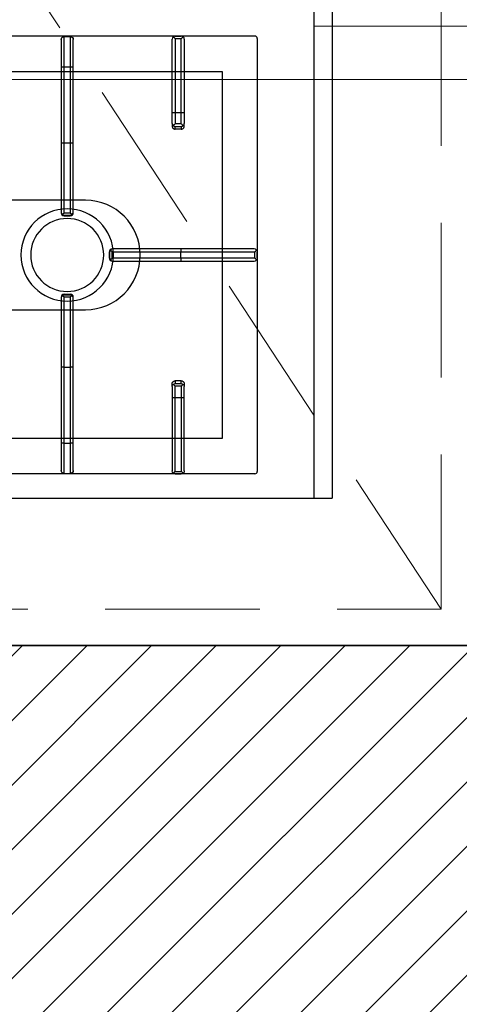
# Model space of a CAD drawing. Header units: millimetres. Extents: x -587 to 33545, y -26688 to 22494.
# Tile 126 of 256: x 9236 to 9272, y 10379 to 10460. Entities that reach past the tile are written whole.
import ezdxf

# ---------------------------------------------------------------- set-up
doc = ezdxf.new("R2010")
doc.units = ezdxf.units.MM
doc.header["$MEASUREMENT"] = 0
doc.linetypes.add('DASHED', pattern=[19.05, 12.7, -6.35])
for name, color, linetype, lineweight in [('A_istniejące ściany', 7, 'Continuous', 35), ('A_wyposażenie', 7, 'Continuous', 9), ('l.wypełnien', 253, 'Continuous', 5), ('wymiarowanie', 176, 'Continuous', 9)]:
    doc.layers.add(name, color=color, linetype=linetype, lineweight=lineweight)
doc.layers.add('PQ_200_2D', color=1, linetype='Continuous')
doc.layers.add('PQ_204_2D', color=7, linetype='Continuous')
doc.styles.add('styl2', font='simplex.shx')
doc.dimstyles.new('Skala 1-50', dxfattribs={"dimtxt": 12, "dimasz": 5, "dimexe": 1, "dimexo": 1, "dimgap": 1.5, "dimtad": 1, "dimdec": 1, "dimrnd": 0.5, "dimtxsty": 'styl2', "dimblk": 'ARCHTICK', "dimcen": 5, "dimadec": 0, "dimazin": 0, "dimtfac": 1, "dimtdec": 1, "dimtmove": 1, "dimatfit": 3, "dimldrblk": 'ARCHTICK', "dimfxl": 5, "dimfxlon": 1, "dimlwd": -1, "dimlwe": -1, "dimarcsym": 0})

# ---------------------------------------------------------------- blocks, each defined once
blk = doc.blocks.new('dfghbnj')
at = {"layer": 'PQ_200_2D', "color": 8}
for p, q in [((5968.38, -17005.72), (5968.38, -17660.72)), ((5968.38, -17660.72), (5968.38, -17720.72)), ((5168.38, -17720.72), (5968.38, -17720.72))]:
    blk.add_line(p, q, dxfattribs=at)
at = {"layer": 'PQ_204_2D', "color": 8}
for p, q in [((5588.38, -17657.22), (5588.38, -17091.22)), ((5948.38, -17657.22), (5948.38, -17091.22)), ((5591.19, -17497.97), (5613.69, -17497.97)), ((5613.69, -17497.97), (5613.69, -17500.47)), ((5613.69, -17497.97), (5676.14, -17497.97)), ((5676.14, -17497.97), (5733.27, -17497.97)), ((5733.27, -17497.97), (5733.69, -17497.97)), ((5803.06, -17497.97), (5803.48, -17497.97)), ((5803.48, -17497.97), (5860.62, -17497.97)), ((5860.62, -17497.97), (5923.06, -17497.97)), ((5923.06, -17500.47), (5923.06, -17497.97)), ((5923.06, -17497.97), (5945.56, -17497.97)), ((5588.69, -17500.47), (5588.69, -17505.47)), ((5613.69, -17500.47), (5588.69, -17500.47)), ((5588.69, -17505.47), (5613.69, -17505.47)), ((5613.69, -17500.47), (5613.69, -17505.47)), ((5676.19, -17500.47), (5613.69, -17500.47)), ((5613.69, -17505.47), (5676.19, -17505.47)), ((5613.69, -17505.47), (5613.69, -17507.97)), ((5676.19, -17500.47), (5676.19, -17505.47)), ((5733.83, -17500.47), (5676.19, -17500.47)), ((5676.19, -17505.47), (5733.83, -17505.47)), ((5733.83, -17500.47), (5733.83, -17505.47)), ((5735.64, -17499.87), (5735.64, -17506.06)), ((5735.74, -17500.47), (5735.74, -17505.47)), ((5736.19, -17500.47), (5735.74, -17500.47)), ((5735.74, -17505.47), (5736.19, -17505.47)), ((5736.19, -17500.47), (5736.19, -17505.47)), ((5800.56, -17500.47), (5800.56, -17505.47)), ((5801.01, -17500.47), (5800.56, -17500.47)), ((5800.56, -17505.47), (5801.01, -17505.47)), ((5801.01, -17500.47), (5801.01, -17505.47)), ((5801.11, -17499.87), (5801.11, -17506.06)), ((5802.92, -17500.47), (5802.92, -17505.47)), ((5860.56, -17500.47), (5802.92, -17500.47)), ((5802.92, -17505.47), (5860.56, -17505.47)), ((5860.56, -17500.47), (5860.56, -17505.47)), ((5923.06, -17500.47), (5860.56, -17500.47)), ((5860.56, -17505.47), (5923.06, -17505.47)), ((5923.06, -17500.47), (5923.06, -17505.47)), ((5948.06, -17500.47), (5923.06, -17500.47)), ((5923.06, -17507.97), (5923.06, -17505.47)), ((5923.06, -17505.47), (5948.06, -17505.47)), ((5948.06, -17500.47), (5948.06, -17505.47)), ((5613.69, -17507.97), (5591.19, -17507.97)), ((5676.14, -17507.97), (5613.69, -17507.97)), ((5733.27, -17507.97), (5676.14, -17507.97)), ((5733.69, -17507.97), (5733.27, -17507.97)), ((5803.48, -17507.97), (5803.06, -17507.97)), ((5860.62, -17507.97), (5803.48, -17507.97)), ((5923.06, -17507.97), (5860.62, -17507.97)), ((5945.56, -17507.97), (5923.06, -17507.97)), ((5765.88, -17537.65), (5765.88, -17538.1)), ((5770.88, -17537.65), (5765.88, -17537.65)), ((5770.88, -17538.1), (5765.88, -17538.1)), ((5770.88, -17538.1), (5770.88, -17537.65)), ((5763.38, -17540.57), (5763.38, -17540.15)), ((5763.38, -17596.46), (5763.38, -17540.57)), ((5765.88, -17540.01), (5765.88, -17596.4)), ((5770.88, -17540.01), (5765.88, -17540.01)), ((5770.88, -17596.4), (5770.88, -17540.01)), ((5773.38, -17540.15), (5773.38, -17540.57)), ((5773.38, -17540.57), (5773.38, -17596.46)), ((5588.38, -17591.72), (5588.38, -17596.72)), ((5588.38, -17591.72), (5588.38, -17596.72)), ((5590.37, -17591.72), (5590.37, -17596.72)), ((5590.37, -17591.72), (5651.19, -17591.72)), ((5651.14, -17589.22), (5590.85, -17589.22)), ((5660.28, -17589.22), (5651.14, -17589.22)), ((5651.19, -17591.72), (5651.19, -17596.72)), ((5651.19, -17591.72), (5660.39, -17591.72)), ((5660.28, -17589.22), (5662.42, -17589.22)), ((5660.39, -17596.72), (5660.39, -17591.72)), ((5664.85, -17591.72), (5662.75, -17591.72)), ((5662.75, -17591.72), (5662.75, -17596.72)), ((5664.85, -17596.72), (5664.85, -17591.72)), ((5871.9, -17596.72), (5871.9, -17591.72)), ((5871.9, -17591.72), (5874.01, -17591.72)), ((5874.01, -17591.72), (5874.01, -17596.72)), ((5876.47, -17589.22), (5874.34, -17589.22)), ((5885.56, -17591.72), (5876.36, -17591.72)), ((5876.36, -17596.72), (5876.36, -17591.72)), ((5876.47, -17589.22), (5885.62, -17589.22)), ((5885.56, -17591.72), (5885.56, -17596.72)), ((5946.38, -17591.72), (5885.56, -17591.72)), ((5885.62, -17589.22), (5945.9, -17589.22)), ((5946.38, -17591.72), (5946.38, -17596.72)), ((5948.38, -17591.72), (5948.38, -17596.72)), ((5948.38, -17591.72), (5948.38, -17596.72)), ((5651.19, -17596.72), (5590.37, -17596.72)), ((5590.85, -17599.22), (5651.14, -17599.22)), ((5651.14, -17599.22), (5660.28, -17599.22)), ((5660.39, -17596.72), (5651.19, -17596.72)), ((5662.42, -17599.22), (5660.28, -17599.22)), ((5662.75, -17596.72), (5664.85, -17596.72)), ((5763.38, -17656.74), (5763.38, -17596.46)), ((5765.88, -17596.4), (5765.88, -17657.22)), ((5770.88, -17596.4), (5765.88, -17596.4)), ((5770.88, -17657.22), (5770.88, -17596.4)), ((5773.38, -17596.46), (5773.38, -17656.74)), ((5874.01, -17596.72), (5871.9, -17596.72)), ((5874.34, -17599.22), (5876.47, -17599.22)), ((5876.36, -17596.72), (5885.56, -17596.72)), ((5885.62, -17599.22), (5876.47, -17599.22)), ((5885.56, -17596.72), (5946.38, -17596.72)), ((5945.9, -17599.22), (5885.62, -17599.22)), ((5590.37, -17659.22), (5946.38, -17659.22)), ((5770.88, -17657.22), (5765.88, -17657.22)), ((5770.88, -17659.22), (5765.88, -17659.22)), ((5770.88, -17659.22), (5765.88, -17659.22)), ((5168.38, -17705.72), (5968.38, -17705.72))]:
    blk.add_line(p, q, dxfattribs=at)
blk.add_lwpolyline([(5919.4, -17118.2), (5617.36, -17118.2), (5617.36, -17630.24), (5919.4, -17630.24)], close=True, dxfattribs=at)
blk.add_lwpolyline([(5813.38, -17389.22), (5813.38, -17517.97, -1), (5723.38, -17517.97), (5723.38, -17389.22)], format="xyb", dxfattribs=at)
for radius in [38, 30]:
    blk.add_circle((5768.38, -17502.97), radius, dxfattribs=at)
for centre, start, end in [((5591.19, -17500.47), 90, 180), ((5945.56, -17500.47), 0, 90), ((5591.19, -17505.47), 180, 270), ((5945.56, -17505.47), 270, 0)]:
    blk.add_arc(centre, 2.5, start, end, dxfattribs=at)
at = {"layer": 'PQ_204_2D', "color": 8, "extrusion": (0, 0, -1)}
for centre, major_axis, ratio, start_param, end_param in [((5676.14, -17500.47), (0, 2.5), 0.02182, 0, 1.570796), ((5733.27, -17500.47), (0, 2.5), 0.951091, 0, 0.914364), ((5733.69, -17500.47), (-2.5, 0), 0.99863, 1.570796, 3.141593), ((5803.06, -17500.47), (2.5, 0), 0.99863, 3.141593, 4.712389), ((5803.48, -17500.47), (0, 2.5), 0.951091, -0.914364, 0), ((5860.62, -17500.47), (0, 2.5), 0.02182, 4.712389, 6.283185), ((5676.14, -17505.47), (0, 2.5), 0.02182, 1.570796, 3.141593), ((5733.69, -17505.47), (2.5, 0), 0.99863, 0, 1.570796), ((5732.27, -17500.47), (-3.47, 0), 0.720185, 2.903047, 3.141593), ((5732.27, -17505.47), (3.47, 0), 0.720185, 0, 0.238546), ((5803.06, -17505.47), (-2.5, 0), 0.99863, 4.712389, 6.283185), ((5804.48, -17500.47), (3.47, 0), 0.720185, 3.141593, 3.380139), ((5804.48, -17505.47), (-3.47, 0), 0.720185, -0.238546, 0), ((5860.62, -17505.47), (0, 2.5), 0.02182, 3.141593, 4.712389), ((5733.27, -17505.47), (0, 2.5), 0.951091, 2.227228, 3.141593), ((5803.48, -17505.47), (0, 2.5), 0.951091, 3.141593, 4.055957), ((5765.88, -17540.15), (0, 2.5), 0.99863, -1.570796, 0), ((5765.88, -17540.57), (2.5, 0), 0.951091, 3.141593, 4.055957), ((5770.88, -17540.15), (0, 2.5), 0.99863, 0, 1.570796), ((5770.88, -17540.57), (2.5, 0), 0.951091, -0.914364, 0), ((5590.85, -17591.72), (0, 2.5), 0.948965, -0.895145, 0), ((5651.14, -17591.72), (0, 2.5), 0.02182, 0, 1.570796), ((5660.28, -17591.72), (0, 2.5), 0.84544, 0, 0.894481), ((5660.28, -17591.72), (2.5, 2.5), 0.02182, 0.872665, 1.54898), ((5660.28, -17591.72), (-1.92, 1.92), 0.8391, 1.592613, 2.268928), ((5590.85, -17596.72), (0, 2.5), 0.948965, 3.141593, 4.036737), ((5651.14, -17596.72), (0, 2.5), 0.02182, 1.570796, 3.141593), ((5660.28, -17596.72), (0, 2.5), 0.84544, 2.247111, 3.141593), ((5660.28, -17596.72), (-2.5, 2.5), 0.02182, 1.592613, 2.268928), ((5660.28, -17596.72), (1.92, 1.92), 0.8391, 0.872665, 1.54898), ((5765.88, -17596.46), (-2.5, 0), 0.02182, 0, 1.570796), ((5770.88, -17596.46), (-2.5, 0), 0.02182, 1.570796, 3.141593), ((5590.38, -17657.21), (1.42, 1.42), 0.997265, 2.357564, 3.925621), ((5765.88, -17656.74), (-2.5, 0), 0.948965, -0.895145, 0), ((5770.88, -17656.74), (-2.5, 0), 0.948965, 3.141593, 4.036737), ((5946.37, -17657.21), (-1.42, 1.42), 0.997265, 2.357564, 3.925621)]:
    blk.add_ellipse(centre, major_axis=major_axis, ratio=ratio, start_param=start_param, end_param=end_param, dxfattribs=at)
at = {"layer": 'PQ_204_2D', "color": 8}
for centre, major_axis, ratio, start_param, end_param in [((5876.47, -17591.72), (1.92, 1.92), 0.8391, 1.592613, 2.268928), ((5876.47, -17591.72), (0, 2.5), 0.84544, 0, 0.894481), ((5876.47, -17591.72), (-2.5, 2.5), 0.02182, 0.872665, 1.54898), ((5885.62, -17591.72), (0, 2.5), 0.02182, 0, 1.570796), ((5945.9, -17591.72), (0, 2.5), 0.948965, -0.895145, 0), ((5876.47, -17596.72), (-1.92, 1.92), 0.8391, 0.872665, 1.54898), ((5876.47, -17596.72), (2.5, 2.5), 0.02182, 1.592613, 2.268928), ((5876.47, -17596.72), (0, 2.5), 0.84544, 2.247111, 3.141593), ((5885.62, -17596.72), (0, 2.5), 0.02182, 1.570796, 3.141593), ((5945.9, -17596.72), (0, 2.5), 0.948965, 3.141593, 4.036737)]:
    blk.add_ellipse(centre, major_axis=major_axis, ratio=ratio, start_param=start_param, end_param=end_param, dxfattribs=at)
for points, knots in [([(5735.15, -17498.94), (5735.06, -17499.05), (5734.97, -17499.16), (5734.79, -17499.37), (5734.7, -17499.48), (5734.5, -17499.7), (5734.41, -17499.81), (5734.22, -17500.02), (5734.13, -17500.13), (5734.01, -17500.27), (5733.97, -17500.31), (5733.91, -17500.37), (5733.9, -17500.39), (5733.87, -17500.42), (5733.86, -17500.43), (5733.85, -17500.44), (5733.85, -17500.45), (5733.84, -17500.45), (5733.84, -17500.46), (5733.84, -17500.46), (5733.84, -17500.46), (5733.83, -17500.46), (5733.83, -17500.46), (5733.83, -17500.46), (5733.83, -17500.46), (5733.83, -17500.46), (5733.83, -17500.46), (5733.83, -17500.47)], [5.918781, 5.918781, 5.918781, 5.918781, 6.382244, 6.382244, 6.833826, 6.833826, 7.285407, 7.285407, 7.736989, 7.736989, 7.96278, 7.96278, 8.075675, 8.075675, 8.132123, 8.132123, 8.160346, 8.160346, 8.174458, 8.174458, 8.181514, 8.181514, 8.185042, 8.185042, 8.186806, 8.186806, 8.18857, 8.18857, 8.18857, 8.18857]), ([(5733.83, -17505.47), (5733.83, -17505.47), (5733.83, -17505.47), (5733.83, -17505.47), (5733.83, -17505.47), (5733.83, -17505.47), (5733.83, -17505.47), (5733.84, -17505.47), (5733.84, -17505.47), (5733.84, -17505.48), (5733.84, -17505.48), (5733.85, -17505.48), (5733.85, -17505.49), (5733.86, -17505.5), (5733.87, -17505.51), (5733.9, -17505.54), (5733.91, -17505.56), (5733.97, -17505.62), (5734.01, -17505.67), (5734.13, -17505.8), (5734.22, -17505.91), (5734.41, -17506.12), (5734.5, -17506.23), (5734.7, -17506.45), (5734.79, -17506.56), (5734.97, -17506.77), (5735.06, -17506.88), (5735.15, -17506.99)], [8.188054, 8.188054, 8.188054, 8.188054, 8.189818, 8.189818, 8.191582, 8.191582, 8.19511, 8.19511, 8.202166, 8.202166, 8.216278, 8.216278, 8.244501, 8.244501, 8.300949, 8.300949, 8.413844, 8.413844, 8.639635, 8.639635, 9.091217, 9.091217, 9.542798, 9.542798, 9.99438, 9.99438, 10.457843, 10.457843, 10.457843, 10.457843]), ([(5735.64, -17499.87), (5735.61, -17499.77), (5735.58, -17499.67), (5735.44, -17499.35), (5735.31, -17499.13), (5735.15, -17498.94)], [0.764042, 0.764042, 0.764042, 0.764042, 1.153889, 1.153889, 2.012527, 2.012527, 2.012527, 2.012527]), ([(5735.15, -17506.99), (5735.31, -17506.8), (5735.44, -17506.58), (5735.58, -17506.26), (5735.61, -17506.16), (5735.64, -17506.06)], [11.917214, 11.917214, 11.917214, 11.917214, 12.775852, 12.775852, 13.165698, 13.165698, 13.165698, 13.165698]), ([(5801.6, -17498.94), (5801.44, -17499.13), (5801.31, -17499.35), (5801.18, -17499.67), (5801.14, -17499.77), (5801.11, -17499.87)], [11.917214, 11.917214, 11.917214, 11.917214, 12.775852, 12.775852, 13.165698, 13.165698, 13.165698, 13.165698]), ([(5801.11, -17506.06), (5801.14, -17506.16), (5801.18, -17506.26), (5801.31, -17506.58), (5801.44, -17506.8), (5801.6, -17506.99)], [0.764042, 0.764042, 0.764042, 0.764042, 1.153889, 1.153889, 2.012527, 2.012527, 2.012527, 2.012527]), ([(5802.92, -17500.47), (5802.92, -17500.46), (5802.92, -17500.46), (5802.92, -17500.46), (5802.92, -17500.46), (5802.92, -17500.46), (5802.92, -17500.46), (5802.92, -17500.46), (5802.92, -17500.46), (5802.91, -17500.46), (5802.91, -17500.45), (5802.91, -17500.45), (5802.9, -17500.44), (5802.89, -17500.43), (5802.88, -17500.42), (5802.86, -17500.39), (5802.84, -17500.37), (5802.78, -17500.31), (5802.74, -17500.27), (5802.62, -17500.13), (5802.53, -17500.02), (5802.34, -17499.81), (5802.25, -17499.7), (5802.06, -17499.48), (5801.96, -17499.37), (5801.78, -17499.16), (5801.69, -17499.05), (5801.6, -17498.94)], [8.18857, 8.18857, 8.18857, 8.18857, 8.190334, 8.190334, 8.192098, 8.192098, 8.195626, 8.195626, 8.202682, 8.202682, 8.216794, 8.216794, 8.245018, 8.245018, 8.301466, 8.301466, 8.414361, 8.414361, 8.640152, 8.640152, 9.091733, 9.091733, 9.543315, 9.543315, 9.994896, 9.994896, 10.458359, 10.458359, 10.458359, 10.458359]), ([(5801.6, -17506.99), (5801.69, -17506.88), (5801.78, -17506.77), (5801.96, -17506.56), (5802.06, -17506.45), (5802.25, -17506.23), (5802.34, -17506.12), (5802.53, -17505.91), (5802.62, -17505.8), (5802.74, -17505.67), (5802.78, -17505.62), (5802.84, -17505.56), (5802.86, -17505.54), (5802.88, -17505.51), (5802.89, -17505.5), (5802.9, -17505.49), (5802.91, -17505.48), (5802.91, -17505.48), (5802.91, -17505.48), (5802.92, -17505.47), (5802.92, -17505.47), (5802.92, -17505.47), (5802.92, -17505.47), (5802.92, -17505.47), (5802.92, -17505.47), (5802.92, -17505.47), (5802.92, -17505.47), (5802.92, -17505.47)], [5.918265, 5.918265, 5.918265, 5.918265, 6.381728, 6.381728, 6.833309, 6.833309, 7.284891, 7.284891, 7.736472, 7.736472, 7.962263, 7.962263, 8.075158, 8.075158, 8.131606, 8.131606, 8.15983, 8.15983, 8.173942, 8.173942, 8.180998, 8.180998, 8.184526, 8.184526, 8.18629, 8.18629, 8.188054, 8.188054, 8.188054, 8.188054]), ([(5765.88, -17538.1), (5765.73, -17538.11), (5765.58, -17538.13), (5765.28, -17538.2), (5765.13, -17538.24), (5764.76, -17538.4), (5764.54, -17538.53), (5764.35, -17538.69)], [0, 0, 0, 0, 0.576945, 0.576945, 1.153889, 1.153889, 2.012527, 2.012527, 2.012527, 2.012527]), ([(5764.35, -17538.69), (5764.46, -17538.78), (5764.57, -17538.87), (5764.78, -17539.05), (5764.89, -17539.15), (5765.11, -17539.34), (5765.22, -17539.43), (5765.43, -17539.62), (5765.54, -17539.71), (5765.68, -17539.83), (5765.72, -17539.87), (5765.78, -17539.93), (5765.8, -17539.95), (5765.83, -17539.97), (5765.84, -17539.98), (5765.85, -17539.99), (5765.86, -17539.99), (5765.86, -17540), (5765.87, -17540), (5765.87, -17540), (5765.87, -17540.01), (5765.87, -17540.01), (5765.87, -17540.01), (5765.87, -17540.01), (5765.87, -17540.01), (5765.87, -17540.01), (5765.88, -17540.01), (5765.88, -17540.01)], [5.917739, 5.917739, 5.917739, 5.917739, 6.381174, 6.381174, 6.832619, 6.832619, 7.284064, 7.284064, 7.735508, 7.735508, 7.961231, 7.961231, 8.074092, 8.074092, 8.130523, 8.130523, 8.158738, 8.158738, 8.172846, 8.172846, 8.179899, 8.179899, 8.183426, 8.183426, 8.18519, 8.18519, 8.186953, 8.186953, 8.186953, 8.186953]), ([(5772.4, -17538.69), (5772.21, -17538.53), (5771.99, -17538.4), (5771.62, -17538.24), (5771.47, -17538.2), (5771.17, -17538.13), (5771.02, -17538.11), (5770.88, -17538.1)], [11.914788, 11.914788, 11.914788, 11.914788, 12.773425, 12.773425, 13.35037, 13.35037, 13.927314, 13.927314, 13.927314, 13.927314]), ([(5770.88, -17540.01), (5770.88, -17540.01), (5770.88, -17540.01), (5770.88, -17540.01), (5770.88, -17540.01), (5770.88, -17540.01), (5770.88, -17540.01), (5770.88, -17540.01), (5770.88, -17540), (5770.89, -17540), (5770.89, -17540), (5770.89, -17539.99), (5770.9, -17539.99), (5770.91, -17539.98), (5770.92, -17539.97), (5770.95, -17539.95), (5770.97, -17539.93), (5771.03, -17539.87), (5771.08, -17539.83), (5771.21, -17539.71), (5771.32, -17539.62), (5771.53, -17539.43), (5771.64, -17539.34), (5771.86, -17539.15), (5771.97, -17539.05), (5772.18, -17538.87), (5772.29, -17538.78), (5772.4, -17538.69)], [8.18747, 8.18747, 8.18747, 8.18747, 8.189233, 8.189233, 8.190997, 8.190997, 8.194524, 8.194524, 8.201577, 8.201577, 8.215685, 8.215685, 8.2439, 8.2439, 8.300331, 8.300331, 8.413192, 8.413192, 8.638915, 8.638915, 9.09036, 9.09036, 9.541804, 9.541804, 9.993249, 9.993249, 10.456684, 10.456684, 10.456684, 10.456684]), ([(5588.38, -17591.72), (5588.38, -17591.57), (5588.4, -17591.42), (5588.47, -17591.12), (5588.52, -17590.97), (5588.68, -17590.58), (5588.82, -17590.36), (5589, -17590.15)], [0, 0, 0, 0, 0.576945, 0.576945, 1.153889, 1.153889, 2.068716, 2.068716, 2.068716, 2.068716]), ([(5589, -17590.15), (5589.17, -17590.36), (5589.37, -17590.58), (5589.71, -17590.97), (5589.84, -17591.12), (5590.11, -17591.42), (5590.25, -17591.57), (5590.37, -17591.72)], [11.858599, 11.858599, 11.858599, 11.858599, 12.773425, 12.773425, 13.35037, 13.35037, 13.927314, 13.927314, 13.927314, 13.927314]), ([(5662.42, -17589.22), (5662.57, -17589.22), (5662.73, -17589.23), (5663.04, -17589.29), (5663.2, -17589.34), (5663.5, -17589.47), (5663.64, -17589.55), (5663.91, -17589.73), (5664.03, -17589.84), (5664.25, -17590.06), (5664.35, -17590.18), (5664.53, -17590.46), (5664.6, -17590.6), (5664.73, -17590.91), (5664.77, -17591.07), (5664.84, -17591.4), (5664.85, -17591.56), (5664.85, -17591.72)], [3.776921, 3.776921, 3.776921, 3.776921, 4.248957, 4.248957, 4.720993, 4.720993, 5.193029, 5.193029, 5.665065, 5.665065, 6.135831, 6.135831, 6.606596, 6.606596, 7.077361, 7.077361, 7.548126, 7.548126, 7.548126, 7.548126]), ([(5874.34, -17589.22), (5874.18, -17589.22), (5874.03, -17589.23), (5873.71, -17589.29), (5873.56, -17589.34), (5873.26, -17589.47), (5873.11, -17589.55), (5872.85, -17589.73), (5872.72, -17589.84), (5872.51, -17590.06), (5872.41, -17590.18), (5872.23, -17590.46), (5872.15, -17590.6), (5872.02, -17590.91), (5871.98, -17591.07), (5871.92, -17591.4), (5871.9, -17591.56), (5871.9, -17591.72)], [3.776921, 3.776921, 3.776921, 3.776921, 4.248957, 4.248957, 4.720993, 4.720993, 5.193029, 5.193029, 5.665065, 5.665065, 6.135831, 6.135831, 6.606596, 6.606596, 7.077361, 7.077361, 7.548126, 7.548126, 7.548126, 7.548126]), ([(5947.76, -17590.15), (5947.58, -17590.36), (5947.38, -17590.58), (5947.04, -17590.97), (5946.91, -17591.12), (5946.64, -17591.42), (5946.51, -17591.57), (5946.38, -17591.72)], [11.858599, 11.858599, 11.858599, 11.858599, 12.773425, 12.773425, 13.35037, 13.35037, 13.927314, 13.927314, 13.927314, 13.927314]), ([(5948.38, -17591.72), (5948.37, -17591.57), (5948.35, -17591.42), (5948.28, -17591.12), (5948.23, -17590.97), (5948.07, -17590.58), (5947.93, -17590.36), (5947.76, -17590.15)], [0, 0, 0, 0, 0.576945, 0.576945, 1.153889, 1.153889, 2.068716, 2.068716, 2.068716, 2.068716]), ([(5589, -17598.28), (5588.82, -17598.08), (5588.68, -17597.85), (5588.52, -17597.46), (5588.47, -17597.31), (5588.4, -17597.01), (5588.38, -17596.86), (5588.38, -17596.72)], [11.858599, 11.858599, 11.858599, 11.858599, 12.773425, 12.773425, 13.35037, 13.35037, 13.927314, 13.927314, 13.927314, 13.927314]), ([(5590.37, -17596.72), (5590.25, -17596.86), (5590.11, -17597.01), (5589.84, -17597.31), (5589.71, -17597.46), (5589.37, -17597.85), (5589.17, -17598.08), (5589, -17598.28)], [0, 0, 0, 0, 0.576945, 0.576945, 1.153889, 1.153889, 2.068716, 2.068716, 2.068716, 2.068716]), ([(5664.85, -17596.72), (5664.85, -17596.87), (5664.84, -17597.03), (5664.77, -17597.36), (5664.73, -17597.52), (5664.6, -17597.83), (5664.53, -17597.97), (5664.35, -17598.25), (5664.25, -17598.37), (5664.03, -17598.59), (5663.91, -17598.7), (5663.64, -17598.88), (5663.5, -17598.96), (5663.2, -17599.09), (5663.04, -17599.14), (5662.73, -17599.2), (5662.57, -17599.22), (5662.42, -17599.22)], [15.096253, 15.096253, 15.096253, 15.096253, 15.567018, 15.567018, 16.037783, 16.037783, 16.508548, 16.508548, 16.979314, 16.979314, 17.45135, 17.45135, 17.923386, 17.923386, 18.395422, 18.395422, 18.867458, 18.867458, 18.867458, 18.867458]), ([(5871.9, -17596.72), (5871.9, -17596.87), (5871.92, -17597.03), (5871.98, -17597.36), (5872.02, -17597.52), (5872.15, -17597.83), (5872.23, -17597.97), (5872.41, -17598.25), (5872.51, -17598.37), (5872.72, -17598.59), (5872.85, -17598.7), (5873.11, -17598.88), (5873.26, -17598.96), (5873.56, -17599.09), (5873.71, -17599.14), (5874.03, -17599.2), (5874.18, -17599.22), (5874.34, -17599.22)], [15.096253, 15.096253, 15.096253, 15.096253, 15.567018, 15.567018, 16.037783, 16.037783, 16.508548, 16.508548, 16.979314, 16.979314, 17.45135, 17.45135, 17.923386, 17.923386, 18.395422, 18.395422, 18.867458, 18.867458, 18.867458, 18.867458]), ([(5946.38, -17596.72), (5946.51, -17596.86), (5946.64, -17597.01), (5946.91, -17597.31), (5947.04, -17597.46), (5947.38, -17597.85), (5947.58, -17598.08), (5947.76, -17598.28)], [0, 0, 0, 0, 0.576945, 0.576945, 1.153889, 1.153889, 2.068716, 2.068716, 2.068716, 2.068716]), ([(5947.76, -17598.28), (5947.93, -17598.08), (5948.07, -17597.85), (5948.23, -17597.46), (5948.28, -17597.31), (5948.35, -17597.01), (5948.37, -17596.86), (5948.38, -17596.72)], [11.858599, 11.858599, 11.858599, 11.858599, 12.773425, 12.773425, 13.35037, 13.35037, 13.927314, 13.927314, 13.927314, 13.927314]), ([(5765.88, -17657.22), (5765.73, -17657.35), (5765.58, -17657.48), (5765.28, -17657.75), (5765.13, -17657.88), (5764.74, -17658.22), (5764.52, -17658.42), (5764.31, -17658.6)], [0, 0, 0, 0, 0.576945, 0.576945, 1.153889, 1.153889, 2.068716, 2.068716, 2.068716, 2.068716]), ([(5764.31, -17658.6), (5764.52, -17658.77), (5764.74, -17658.91), (5765.13, -17659.07), (5765.28, -17659.12), (5765.58, -17659.19), (5765.73, -17659.21), (5765.88, -17659.22)], [11.858599, 11.858599, 11.858599, 11.858599, 12.773425, 12.773425, 13.35037, 13.35037, 13.927314, 13.927314, 13.927314, 13.927314]), ([(5772.44, -17658.6), (5772.24, -17658.42), (5772.01, -17658.22), (5771.62, -17657.88), (5771.47, -17657.75), (5771.17, -17657.48), (5771.02, -17657.35), (5770.88, -17657.22)], [11.858599, 11.858599, 11.858599, 11.858599, 12.773425, 12.773425, 13.35037, 13.35037, 13.927314, 13.927314, 13.927314, 13.927314]), ([(5770.88, -17659.22), (5771.02, -17659.21), (5771.17, -17659.19), (5771.47, -17659.12), (5771.62, -17659.07), (5772.01, -17658.91), (5772.24, -17658.77), (5772.44, -17658.6)], [0, 0, 0, 0, 0.576945, 0.576945, 1.153889, 1.153889, 2.068716, 2.068716, 2.068716, 2.068716])]:
    blk.add_open_spline(points, degree=3, knots=knots, dxfattribs=at)
blk = doc.blocks.new('_ArchTick')
at = {"color": 0, "linetype": 'ByBlock', "const_width": 0.15}
blk.add_lwpolyline([(-0.5, -0.5), (0.5, 0.5)], dxfattribs=at)
blk = doc.blocks.new('*D5846')
at = {"layer": 'Defpoints', "color": 0}
for p in [(8932.185, 10466.674), (9368.185, 10466.674), (9368.185, 10455.142)]:
    blk.add_point(p, dxfattribs=at)
at = {"layer": 'wymiarowanie', "color": 0}
for p, q in [((8932.185, 10460.142), (8932.185, 10454.142)), ((9368.185, 10460.142), (9368.185, 10454.142)), ((8932.185, 10455.142), (9368.185, 10455.142))]:
    blk.add_line(p, q, dxfattribs=at)
at = {"layer": 'wymiarowanie', "color": 0, "xscale": 5, "yscale": 5, "zscale": 5, "rotation": 180}
blk.add_blockref('_ArchTick', (8932.185, 10455.142), dxfattribs=at)
at = {"layer": 'wymiarowanie', "color": 0, "xscale": 5, "yscale": 5, "zscale": 5}
blk.add_blockref('_ArchTick', (9368.185, 10455.142), dxfattribs=at)
at = {"layer": 'wymiarowanie', "color": 0, "insert": (9150.185, 10462.944), "char_height": 12, "attachment_point": 5, "style": 'styl2'}
blk.add_mtext('436', dxfattribs=at)

msp = doc.modelspace()

# ---------------------------------------------------------------- hatches: boundary and pattern name
at = {"layer": 'l.wypełnien'}
h = msp.add_hatch(dxfattribs=at)
h.set_pattern_fill('ANSI31', color=256, scale=30, style=0)
h.set_pattern_definition([(45, (0, 6.0705), (-2.6516504, 2.6516504), [])])
h.paths.add_polyline_path([(8887.185, 10290.907), (8887.185, 10545.867), (8932.185, 10545.867), (8932.185, 10408.593), (9059.57, 10408.593), (9368.185, 10408.593), (9394.225, 10408.593), (9416.719, 10408.593), (9416.719, 10365.413), (9405.312, 10365.413), (9376.249, 10365.413), (8932.185, 10365.413), (8932.185, 10290.907)])
h.paths.add_polyline_path([(9871.185, 10808.06), (9871.185, 10798.06), (9878.225, 10798.06), (9890.225, 10798.06), (10052.225, 10798.06), (10052.225, 10570.593), (10066.225, 10570.593), (10066.225, 10712.066), (10066.225, 10717.997), (10066.225, 10718.055), (10066.225, 10734.805), (10066.225, 10771.305), (10066.225, 10782.066), (10066.225, 10787.997), (10066.225, 10788.055), (10066.225, 10787.997), (10066.225, 10782.066), (10066.222, 10782.066), (10066.225, 10787.997), (10066.225, 10788.055), (10066.225, 10798.06), (10125.492, 10798.06), (10125.492, 10814.147), (10125.492, 10826), (10125.492, 10840.393), (10058.805, 10840.393), (9924.185, 10840.393), (9924.185, 10868.393), (9879.185, 10868.393), (9879.185, 10840.393), (9871.185, 10840.393), (9871.185, 10808.06)])
h.paths.add_polyline_path([(9570.472, 10800.593), (9731.225, 10800.593), (9731.225, 10737.593), (9748.225, 10737.593), (9748.225, 10800.06), (9768.185, 10800.06), (9768.185, 10808.06), (9781.185, 10808.06), (9781.185, 10840.393), (9769.779, 10840.393), (9645.185, 10840.393), (9645.185, 10839.593), (9604.185, 10839.593), (9570.472, 10839.593)])
h.paths.add_polyline_path([(9394.225, 10800.593), (9428.472, 10800.593), (9428.472, 10839.593), (9388.185, 10839.593), (9388.185, 10800.593), (9394.225, 10800.593)])
h.paths.add_polyline_path([(9428.472, 10800.593), (9428.472, 10839.593), (9448.472, 10839.593), (9448.472, 10800.593)])
h.paths.add_polyline_path([(9550.472, 10800.593), (9570.472, 10800.593), (9570.472, 10839.593), (9550.472, 10839.593)])
h.paths.add_polyline_path([(9368.185, 10800.593), (9388.185, 10800.593), (9388.185, 10839.593), (9368.185, 10839.593)])
h.paths.add_polyline_path([(9604.185, 10839.593), (9604.185, 10855.393), (9645.185, 10855.393), (9645.185, 10839.593)])
h.paths.add_polyline_path([(9368.185, 10428.593), (9368.185, 10408.593), (9394.225, 10408.593), (9394.225, 10428.593)])
h.paths.add_polyline_path([(9368.185, 10780.593), (9394.225, 10780.593), (9394.225, 10800.593), (9368.185, 10800.593)])

# ---------------------------------------------------------------- linework, layer by layer
at = {"layer": 'A_istniejące ściany', "color": 7}
msp.add_lwpolyline([(9368.185, 10408.593), (9059.57, 10408.593), (8932.185, 10408.593)], dxfattribs=at)
at = {"layer": 'A_wyposażenie', "color": 7, "linetype": 'DASHED'}
msp.add_line((9270.185, 10411.593), (9090.185, 10686.093), dxfattribs=at)
msp.add_lwpolyline([(9090.185, 10411.593), (9270.185, 10411.593), (9270.211, 10686.093), (9090.185, 10686.093)], close=True, dxfattribs=at)
at = {"layer": 'wymiarowanie'}
msp.add_line((9312.161, 10459.523), (9259.736, 10459.523), dxfattribs=at)

# ---------------------------------------------------------------- block references
at = {"layer": 'A_wyposażenie', "color": 7, "xscale": -0.09999999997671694, "yscale": 0.09999999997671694, "zscale": 0.1, "rotation": 90}
msp.add_blockref('dfghbnj', (7489.164, 11017.548), dxfattribs=at)

# ---------------------------------------------------------------- dimensions: what is measured, and where the dimension line sits
at = {"layer": 'wymiarowanie'}
dim = msp.add_linear_dim(base=(9368.185, 10455.142), p1=(8932.185, 10466.674), p2=(9368.185, 10466.674), dimstyle='Skala 1-50', dxfattribs=at)
dim.commit()
dim.dimension.update_dxf_attribs({"geometry": '*D5846', "text_midpoint": (9150.185, 10462.944)})

doc.saveas('drawing.dxf')
